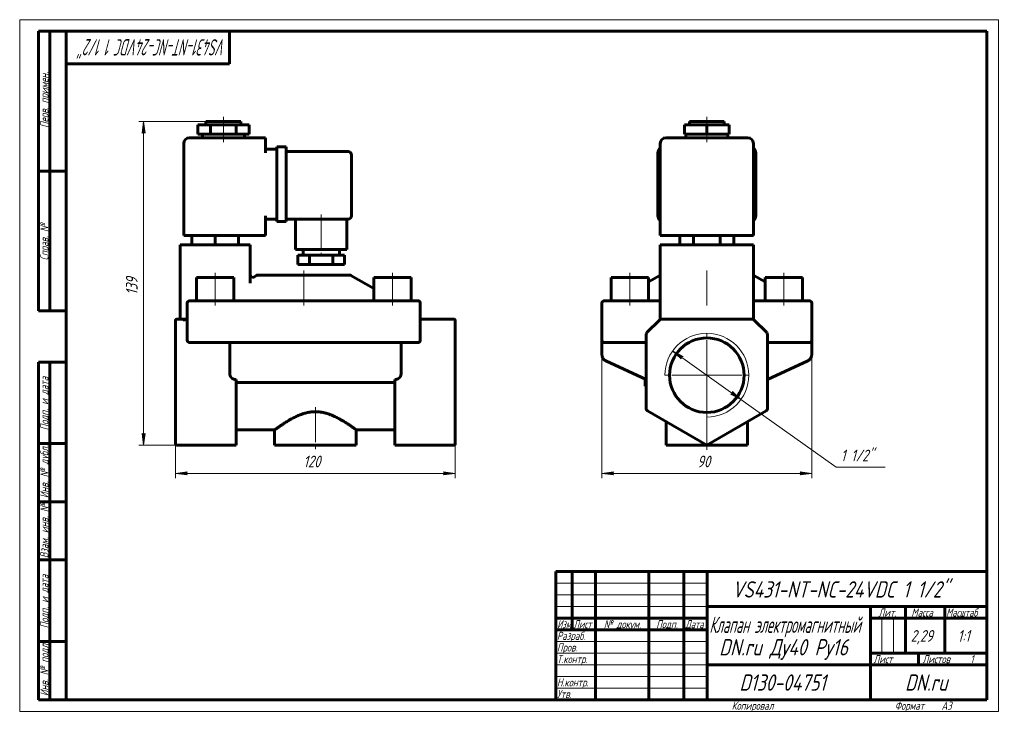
# Model space of a CAD drawing. Header units: millimetres. Extents: x 0 to 422, y 0 to 297.
import ezdxf

# ---------------------------------------------------------------- set-up
doc = ezdxf.new("R2010")
doc.units = ezdxf.units.MM
for name, pattern in [('K5LT_AXLED', [19.5, 15, -1.5, 1.5, -1.5]), ('K5LT_BASIC', [0]), ('K5LT_THIN', [0])]:
    doc.linetypes.add(name, pattern=pattern)
doc.layers.add('Системный слой', color=7, linetype='Continuous')
doc.layers.add('Системный слой (1)', color=7, linetype='Continuous', true_color=0x6c6c6c)
doc.styles.add('KDIMTEXTSTYLE', font='GOST_AU.SHX', dxfattribs={"width": 0.96, "oblique": 15, "height": 5})
doc.styles.add('KTEXTSTYLE', font='GOST_AU.SHX', dxfattribs={"width": 0.96, "height": 5})
doc.dimstyles.new('KDIMSTYLE (1.00)', dxfattribs={"dimtxt": 5, "dimasz": 1, "dimexe": 2, "dimexo": 0, "dimgap": 1, "dimtad": 1, "dimtxsty": 'KDIMTEXTSTYLE', "dimsah": 1, "dimcen": 0, "dimdle": 1, "dimadec": 0, "dimazin": 0, "dimtfac": 0.667, "dimtmove": 0, "dimatfit": 3, "dimfxl": 1, "dimtvp": 1, "dimtolj": 1, "dimtzin": 0, "dimarcsym": 0})

# ---------------------------------------------------------------- blocks, each defined once
blk = doc.blocks.new('U0')
at = {"layer": 'Системный слой (1)', "color": 150, "linetype": 'K5LT_BASIC', "lineweight": 60, "true_color": 0x0080ff}
for p, q in [((314.82, 180.93), (314.82, 180.92)), ((314.82, 180.92), (314.82, 180.93)), ((314.82, 180.92), (314.82, 180.92))]:
    blk.add_line(p, q, dxfattribs=at)
blk = doc.blocks.new('U1')
at = {"layer": 'Системный слой (1)', "color": 150, "linetype": 'K5LT_BASIC', "lineweight": 60, "true_color": 0x0080ff}
for q in [(274.52, 168.04), (274.82, 168.34)]:
    blk.add_line((274.82, 168.34), q, dxfattribs=at)
blk = doc.blocks.new('U2')
at = {"layer": 'Системный слой (1)', "color": 150, "linetype": 'K5LT_BASIC', "lineweight": 60, "true_color": 0x0080ff}
for p, q in [((274.61, 168.13), (274.58, 168.09)), ((274.67, 168.19), (274.66, 168.18))]:
    blk.add_line(p, q, dxfattribs=at)
blk = doc.blocks.new('U3')
at = {"layer": 'Системный слой (1)', "color": 150, "linetype": 'K5LT_BASIC', "lineweight": 60, "true_color": 0x0080ff}
for q in [(314.82, 168.34), (315.11, 168.04)]:
    blk.add_line((314.82, 168.34), q, dxfattribs=at)
blk = doc.blocks.new('U4')
at = {"layer": 'Системный слой (1)', "color": 150, "linetype": 'K5LT_BASIC', "lineweight": 60, "true_color": 0x0080ff}
for p, q in [((274.81, 180.93), (274.81, 180.92)), ((274.81, 180.92), (274.82, 180.93)), ((274.81, 180.92), (274.81, 180.92))]:
    blk.add_line(p, q, dxfattribs=at)
blk = doc.blocks.new('D0')
at = {"layer": 'Системный слой (1)'}
for points in [[(249.82, 102.2), (254.82, 102.86), (254.32, 102.2), (254.82, 101.55)], [(339.82, 102.2), (334.82, 102.86), (335.32, 102.2), (334.82, 101.55)]]:
    blk.add_hatch(color=7, dxfattribs=at).paths.add_polyline_path(points)
at = {"layer": 'Системный слой (1)', "color": 7, "linetype": 'K5LT_THIN', "lineweight": 18}
for p, q in [((249.82, 167.34), (249.82, 100.2)), ((339.82, 163.48), (339.82, 100.2)), ((249.82, 102.2), (254.82, 102.86)), ((254.82, 101.55), (249.82, 102.2)), ((254.82, 102.86), (254.32, 102.2)), ((254.32, 102.2), (254.82, 101.55)), ((335.32, 102.2), (334.82, 102.86)), ((334.82, 102.86), (339.82, 102.2)), ((339.82, 102.2), (334.82, 101.55)), ((334.82, 101.55), (335.32, 102.2))]:
    blk.add_line(p, q, dxfattribs=at)
blk.add_wipeout([(290.73, 103.2), (290.73, 110.59), (298.58, 110.59), (298.58, 103.2)]).dxf.layer = 'Системный слой (1)'
blk.add_line((339.82, 102.2), (249.82, 102.2), dxfattribs=at)
at = {"layer": 'Системный слой (1)', "color": 7, "insert": (290.73, 109.79), "char_height": 5, "attachment_point": 1, "style": 'KTEXTSTYLE'}
blk.add_mtext('\\H5.0;\\W1.000;\\Q15;\\Q15;\\W0.965;90', dxfattribs=at)
blk = doc.blocks.new('KDIMARROW_01')
at = {"layer": 'Системный слой'}
blk.add_hatch(color=0, dxfattribs=at).paths.add_polyline_path([(-5, -0.66), (0, 0), (-5, 0.66), (-4.5, 0)])
at = {"layer": 'Системный слой', "color": 0, "linetype": 'K5LT_THIN', "lineweight": 18}
for p, q in [((-4.5, 0), (-5, 0.66)), ((-5, 0.66), (0, 0)), ((0, 0), (-5, -0.66)), ((-5, -0.66), (-4.5, 0))]:
    blk.add_line(p, q, dxfattribs=at)
at = {"layer": 'Системный слой (1)', "color": 0, "linetype": 'K5LT_THIN', "lineweight": 18}
blk.add_line((66.89, 144.34), (65.89, 144.34), dxfattribs=at)
blk = doc.blocks.new('D1')
at = {"layer": 'Системный слой (1)'}
for points in [[(284.61, 152.42), (280.16, 154.78), (283.85, 151.34), (283.82, 152.17)], [(309.48, 133.89), (305.79, 137.33), (305.81, 136.5), (305.02, 136.26)]]:
    blk.add_hatch(color=7, dxfattribs=at).paths.add_polyline_path(points)
at = {"layer": 'Системный слой (1)', "color": 7, "linetype": 'K5LT_THIN', "lineweight": 18}
for p, q in [((280.16, 154.78), (284.61, 152.42)), ((283.85, 151.34), (280.16, 154.78)), ((280.16, 154.78), (309.48, 133.89)), ((284.61, 152.42), (283.82, 152.17)), ((283.82, 152.17), (283.85, 151.34)), ((305.02, 136.26), (305.81, 136.5)), ((309.48, 133.89), (305.02, 136.26)), ((305.81, 136.5), (305.79, 137.33)), ((305.79, 137.33), (309.48, 133.89))]:
    blk.add_line(p, q, dxfattribs=at)
blk.add_wipeout([(352.32, 105.79), (352.32, 113.17), (368.67, 113.17), (368.67, 105.79)]).dxf.layer = 'Системный слой (1)'
for p, q in [((309.48, 133.89), (350.32, 104.79)), ((350.32, 104.79), (371.35, 104.79))]:
    blk.add_line(p, q, dxfattribs=at)
at = {"layer": 'Системный слой (1)', "color": 7, "insert": (352.32, 112.38), "char_height": 5, "attachment_point": 1, "style": 'KTEXTSTYLE'}
blk.add_mtext('\\H5.0;\\W1.000;\\Q15;\\Q15;\\W0.965;1 1/2"', dxfattribs=at)
blk = doc.blocks.new('U5')
at = {"layer": 'Системный слой (1)', "color": 30, "linetype": 'K5LT_AXLED', "lineweight": 18, "true_color": 0xff8000}
for q in [(294.82, 162.34), (276.82, 144.34), (312.82, 144.34), (294.82, 126.34)]:
    blk.add_line((294.82, 144.34), q, dxfattribs=at)
blk = doc.blocks.new('U6')
at = {"layer": 'Системный слой (1)', "color": 150, "linetype": 'K5LT_BASIC', "lineweight": 60, "true_color": 0x0080ff}
for p, q in [((99.13, 186.69), (98.89, 187.34)), ((99.72, 186.35), (99.13, 186.69)), ((100.39, 186.47), (99.72, 186.35))]:
    blk.add_line(p, q, dxfattribs=at)
blk = doc.blocks.new('U7')
at = {"layer": 'Системный слой (1)', "color": 150, "linetype": 'K5LT_BASIC', "lineweight": 60, "true_color": 0x0080ff}
for p, q in [((92.89, 120.84), (109.39, 120.84)), ((144.39, 120.84), (160.89, 120.84))]:
    blk.add_line(p, q, dxfattribs=at)
blk = doc.blocks.new('D2')
at = {"layer": 'Системный слой (1)'}
for points in [[(66.89, 102.2), (71.89, 102.86), (71.39, 102.2), (71.89, 101.55)], [(186.89, 102.2), (181.89, 102.86), (182.39, 102.2), (181.89, 101.55)]]:
    blk.add_hatch(color=7, dxfattribs=at).paths.add_polyline_path(points)
at = {"layer": 'Системный слой (1)', "color": 7, "linetype": 'K5LT_THIN', "lineweight": 18}
for p, q in [((66.89, 144.34), (66.89, 100.2)), ((186.89, 129.92), (186.89, 100.2)), ((66.89, 102.2), (71.89, 102.86)), ((71.89, 101.55), (66.89, 102.2)), ((71.89, 102.86), (71.39, 102.2)), ((71.39, 102.2), (71.89, 101.55)), ((182.39, 102.2), (181.89, 102.86)), ((181.89, 102.86), (186.89, 102.2)), ((186.89, 102.2), (181.89, 101.55)), ((181.89, 101.55), (182.39, 102.2))]:
    blk.add_line(p, q, dxfattribs=at)
blk.add_wipeout([(121.75, 103.2), (121.75, 110.59), (131.63, 110.59), (131.63, 103.2)]).dxf.layer = 'Системный слой (1)'
blk.add_line((186.89, 102.2), (66.89, 102.2), dxfattribs=at)
at = {"layer": 'Системный слой (1)', "color": 7, "insert": (121.75, 109.79), "char_height": 5, "attachment_point": 1, "style": 'KTEXTSTYLE'}
blk.add_mtext('\\H5.0;\\W1.000;\\Q15;\\Q15;\\W0.965;120', dxfattribs=at)
blk = doc.blocks.new('D3')
at = {"layer": 'Системный слой (1)'}
for points in [[(53.84, 248.34), (53.18, 253.34), (52.53, 248.34), (53.18, 248.84)], [(53.18, 114.34), (53.84, 119.34), (53.18, 118.84), (52.53, 119.34)]]:
    blk.add_hatch(color=7, dxfattribs=at).paths.add_polyline_path(points)
at = {"layer": 'Системный слой (1)', "color": 7, "linetype": 'K5LT_THIN', "lineweight": 18}
for p, q in [((79.89, 253.34), (51.18, 253.34)), ((52.53, 248.34), (53.18, 253.34)), ((53.18, 253.34), (53.84, 248.34)), ((53.18, 248.84), (52.53, 248.34)), ((53.84, 248.34), (53.18, 248.84)), ((53.18, 114.34), (52.53, 119.34)), ((52.53, 119.34), (53.18, 118.84)), ((53.18, 118.84), (53.84, 119.34)), ((53.84, 119.34), (53.18, 114.34)), ((71.07, 114.34), (51.18, 114.34))]:
    blk.add_line(p, q, dxfattribs=at)
blk.add_wipeout([(52.18, 178.82), (44.8, 178.82), (44.8, 188.45), (52.18, 188.45)]).dxf.layer = 'Системный слой (1)'
blk.add_line((53.18, 114.34), (53.18, 253.34), dxfattribs=at)
at = {"layer": 'Системный слой (1)', "color": 7, "insert": (45.6, 178.82), "char_height": 5, "attachment_point": 1, "rotation": 90, "style": 'KTEXTSTYLE'}
blk.add_mtext('\\H5.0;\\W1.000;\\Q15;\\Q15;\\W0.965;139', dxfattribs=at)
blk = doc.blocks.new('U8')
at = {"color": 7, "linetype": 'K5LT_THIN', "lineweight": 18}
for p, q in [((0, 0), (0, 297)), ((0, 297), (420, 297)), ((420, 297), (420, 0)), ((230, 55), (295, 55)), ((230, 50), (295, 50)), ((230, 45), (295, 45)), ((369.96, 25), (369.96, 40)), ((374.98, 25), (374.98, 40)), ((230, 30), (295, 30)), ((230, 25), (295, 25)), ((230, 20), (295, 20)), ((230, 15), (295, 15)), ((230, 10), (295, 10)), ((420, 0), (0, 0))]:
    blk.add_line(p, q, dxfattribs=at)
at = {"color": 150, "linetype": 'K5LT_BASIC', "lineweight": 60, "true_color": 0x0080ff}
for p, q in [((8, 172), (8, 292)), ((20, 292), (8, 292)), ((13, 172), (13, 292)), ((20, 5), (20, 292)), ((20, 292), (415, 292)), ((90, 292), (90, 278)), ((415, 292), (415, 5)), ((90, 278), (20, 278)), ((20, 232), (8, 232)), ((20, 172), (8, 172)), ((8, 5), (8, 150)), ((20, 150), (8, 150)), ((13, 5), (13, 150)), ((20, 115), (8, 115)), ((20, 90), (8, 90)), ((20, 65), (8, 65)), ((230, 60), (415, 60)), ((230, 5), (230, 60)), ((237, 35), (237, 60)), ((247, 5), (247, 60)), ((270, 5), (270, 60)), ((285, 5), (285, 60)), ((295, 5), (295, 60)), ((295, 45), (415, 45)), ((365, 5), (365, 45)), ((380, 25), (380, 45)), ((397, 25), (397, 45)), ((230, 40), (295, 40)), ((365, 40), (380, 40)), ((380, 40), (415, 40)), ((230, 35), (295, 35)), ((20, 30), (8, 30)), ((365, 25), (415, 25)), ((385.57, 20), (385.57, 25)), ((295, 20), (365, 20)), ((365, 20), (415, 20)), ((20, 5), (8, 5)), ((415, 5), (20, 5))]:
    blk.add_line(p, q, dxfattribs=at)
at = {"color": 7, "attachment_point": 1, "style": 'KTEXTSTYLE'}
for s, insert, char_height, rotation in [('\\H5.0;\\W1.000;\\Q15;\\Q15;\\W0.646;\\H7.00;VS431-NT-NC-24VDC 1 1/2"', (88.58, 281.64), 7, 180), ('\\H5.0;\\W1.000;\\Q15;\\Q15;\\W0.965;\\H3.50;Перв. примен.', (8.82, 250.52), 3.5, 90), ('\\H5.0;\\W1.000;\\Q15;\\Q15;\\W0.965;\\H3.50;Справ. №', (8.82, 193.63), 3.5, 90), ('\\H5.0;\\W1.000;\\Q15;\\Q15;\\W0.965;\\H3.50;Подп. и дата', (8.82, 120.66), 3.5, 90), ('\\H5.0;\\W1.000;\\Q15;\\Q15;\\W0.965;\\H3.50;Инв. № дубл.', (8.82, 91.57), 3.5, 90), ('\\H5.0;\\W1.000;\\Q15;\\Q15;\\W0.965;\\H3.50;Взам. инв. №', (8.82, 65.8), 3.5, 90), ('\\H5.0;\\W1.000;\\Q15;\\Q15;\\W0.965;\\H3.50;Подп. и дата', (8.82, 35.66), 3.5, 90), ('\\H5.0;\\W1.000;\\Q15;\\Q15;\\W0.965;\\H3.50;Инв. № подл.', (8.82, 6.57), 3.5, 90)]:
    blk.add_mtext(s, dxfattribs=dict(at, insert=insert, char_height=char_height, rotation=rotation))
for s, insert, char_height in [('\\H5.0;\\W1.000;\\Q15;\\Q15;\\W0.965;\\H7.00;VS431-NT-NC-24VDC 1 1/2"', (305.66, 55.86), 7), ('\\H5.0;\\W1.000;\\Q15;\\Q15;\\W0.965;\\H3.50;Лит.', (368.47, 44.18), 3.5), ('\\H5.0;\\W1.000;\\Q15;\\Q15;\\W0.965;\\H3.50;Масса', (382.58, 44.18), 3.5), ('\\H5.0;\\W1.000;\\Q15;\\Q15;\\W0.930;\\H3.50;Масштаб', (397.52, 44.18), 3.5), ('\\H5.0;\\W1.000;\\Q15;\\Q15;\\W0.784;\\H3.50;Изм.', (230.62, 39.18), 3.5), ('\\H5.0;\\W1.000;\\Q15;\\Q15;\\W0.799;\\H3.50;Лист', (237.61, 39.18), 3.5), ('\\H5.0;\\W1.000;\\Q15;\\Q15;\\W0.965;\\H3.50;№ докум.', (250.63, 39.18), 3.5), ('\\H5.0;\\W1.000;\\Q15;\\Q15;\\W0.965;\\H3.50;Подп.', (273.1, 39.18), 3.5), ('\\H5.0;\\W1.000;\\Q15;\\Q15;\\W0.799;\\H3.50;Дата', (285.61, 39.18), 3.5), ('\\H5.0;\\W1.000;\\Q15;\\Q15;\\W0.672;\\H7.00;Клапан электромагнитный', (295.88, 40.69), 7), ('\\H5.0;\\W1.000;\\Q15;\\Q15;\\W0.965;\\H3.50;Разраб.', (230.5, 34.18), 3.5), ('\\H5.0;\\W1.000;\\Q15;\\Q15;\\W0.965;2,29', (382.3, 34.9), 5), ('\\H5.0;\\W1.000;\\Q15;\\Q15;\\W0.965;{\\c16711680;1:1}', (402.44, 34.9), 5), ('\\H5.0;\\W1.000;\\Q15;\\Q15;\\W0.965;\\H7.00;DN.ru Ду40 Ру16', (300.11, 31.02), 7), ('\\H5.0;\\W1.000;\\Q15;\\Q15;\\W0.965;\\H3.50;Пров.', (230.5, 29.18), 3.5), ('\\H5.0;\\W1.000;\\Q15;\\Q15;\\W0.965;\\H3.50;Т.контр.', (230.5, 24.18), 3.5), ('\\H5.0;\\W1.000;\\Q15;\\Q15;\\W0.965;\\H3.50;Лист', (366.32, 24.18), 3.5), ('\\H5.0;\\W1.000;\\Q15;\\Q15;\\W0.965;\\H3.50;Листов', (387.36, 24.18), 3.5), ('\\H5.0;\\W1.000;\\Q15;\\Q15;\\W0.965;\\H3.50;1', (407.91, 24.18), 3.5), ('\\H5.0;\\W1.000;\\Q15;\\Q15;\\W0.965;\\H3.50;Н.контр.', (230.5, 14.18), 3.5), ('\\H5.0;\\W1.000;\\Q15;\\Q15;\\W0.965;\\H7.00;D130-04751', (308.82, 15.86), 7), ('\\H5.0;\\W1.000;\\Q15;\\Q15;\\W0.965;\\H7.00;DN.ru', (379.84, 15.86), 7), ('\\H5.0;\\W1.000;\\Q15;\\Q15;\\W0.965;\\H3.50;Утв.', (230.5, 9.18), 3.5), ('\\H5.0;\\W1.000;\\Q15;\\Q15;\\W0.965;\\H3.50;Копировал', (305.5, 4.18), 3.5), ('\\H5.0;\\W1.000;\\Q15;\\Q15;\\W0.965;\\H3.50;Формат', (375.5, 4.18), 3.5), ('\\H5.0;\\W1.000;\\Q15;\\Q15;\\W0.965;\\H3.50;A3', (395.5, 4.18), 3.5)]:
    blk.add_mtext(s, dxfattribs=dict(at, insert=insert, char_height=char_height))

msp = doc.modelspace()

# ---------------------------------------------------------------- linework, layer by layer
at = {"layer": 'Системный слой (1)', "color": 30, "linetype": 'K5LT_AXLED', "lineweight": 18, "true_color": 0xff8000}
for p, q in [((87.394, 249.836), (87.394, 255.336)), ((294.817, 249.836), (294.817, 255.336)), ((87.394, 244.336), (87.394, 249.836)), ((294.817, 244.336), (294.817, 249.836)), ((129.394, 213.336), (129.394, 193.836)), ((83.894, 174.336), (83.894, 188.336)), ((121.894, 174.336), (121.894, 189.336)), ((159.894, 174.336), (159.894, 188.336)), ((261.817, 174.336), (261.817, 188.336)), ((294.817, 174.336), (294.817, 189.336)), ((327.817, 174.336), (327.817, 188.336))]:
    msp.add_line(p, q, dxfattribs=at)
at = {"layer": 'Системный слой (1)', "color": 150, "linetype": 'K5LT_BASIC', "lineweight": 60, "true_color": 0x0080ff}
for p, q in [((76.394, 247.836), (76.394, 251.836)), ((76.394, 251.836), (81.894, 251.836)), ((79.894, 251.836), (79.894, 253.336)), ((79.894, 253.336), (94.894, 253.336)), ((81.894, 251.836), (92.894, 251.836)), ((81.894, 247.836), (81.894, 251.836)), ((92.894, 247.836), (92.894, 251.836)), ((92.894, 251.836), (98.394, 251.836)), ((94.894, 251.836), (94.894, 253.336)), ((98.394, 247.836), (98.394, 251.836)), ((285.291, 251.836), (294.817, 251.836)), ((285.291, 247.836), (285.291, 251.836)), ((287.317, 251.836), (287.317, 253.336)), ((287.317, 253.336), (302.317, 253.336)), ((294.817, 247.836), (294.817, 251.836)), ((294.817, 251.836), (304.343, 251.836)), ((302.317, 251.836), (302.317, 253.336)), ((304.343, 247.836), (304.343, 251.836)), ((105.394, 246.336), (72.894, 246.336)), ((76.394, 247.836), (81.894, 247.836)), ((78.394, 246.336), (78.394, 247.836)), ((81.894, 247.836), (92.894, 247.836)), ((92.894, 247.836), (98.394, 247.836)), ((96.394, 246.336), (96.394, 247.836)), ((105.394, 246.336), (105.394, 243.836)), ((312.317, 246.336), (277.317, 246.336)), ((285.291, 247.836), (294.817, 247.836)), ((285.817, 246.336), (285.817, 247.836)), ((294.817, 247.836), (304.343, 247.836)), ((303.817, 246.336), (303.817, 247.836)), ((70.394, 204.336), (70.394, 243.836)), ((105.394, 239.836), (105.394, 243.836)), ((105.394, 241.336), (110.394, 241.336)), ((110.394, 242.336), (114.394, 242.336)), ((110.394, 239.836), (110.394, 242.336)), ((114.394, 242.336), (114.394, 239.836)), ((274.817, 204.336), (274.817, 243.836)), ((314.817, 204.336), (314.817, 243.836)), ((110.394, 239.836), (110.394, 212.836)), ((114.394, 240.336), (140.894, 240.336)), ((114.394, 239.836), (114.394, 212.836)), ((142.394, 238.836), (142.394, 212.836)), ((273.817, 212.836), (273.817, 239.836)), ((315.817, 239.836), (315.817, 212.836)), ((105.394, 204.336), (105.394, 212.836)), ((105.394, 211.336), (110.394, 211.336)), ((110.394, 210.336), (110.394, 212.836)), ((114.394, 212.836), (114.394, 210.336)), ((114.394, 211.336), (140.894, 211.336)), ((118.394, 211.336), (118.394, 198.336)), ((140.394, 211.336), (140.394, 198.336)), ((110.394, 210.336), (114.394, 210.336)), ((72.894, 204.336), (70.394, 204.336)), ((72.894, 204.336), (105.394, 204.336)), ((73.894, 204.336), (73.894, 200.336)), ((83.894, 204.336), (83.894, 200.336)), ((93.894, 204.336), (93.894, 200.336)), ((277.317, 204.336), (274.817, 204.336)), ((277.317, 204.336), (312.317, 204.336)), ((283.27, 204.336), (283.27, 200.336)), ((289.044, 204.336), (289.044, 200.336)), ((300.591, 204.336), (300.591, 200.336)), ((306.364, 204.336), (306.364, 200.336)), ((314.817, 204.336), (312.317, 204.336)), ((68.894, 200.336), (68.894, 168.336)), ((68.894, 200.336), (71.394, 200.336)), ((96.394, 200.336), (71.394, 200.336)), ((96.394, 200.336), (98.894, 200.336)), ((98.894, 200.336), (98.894, 183.807)), ((274.817, 200.336), (277.317, 200.336)), ((274.817, 200.336), (274.817, 168.336)), ((312.317, 200.336), (277.317, 200.336)), ((312.317, 200.336), (314.817, 200.336)), ((314.817, 200.336), (314.817, 168.336)), ((140.394, 198.336), (118.394, 198.336)), ((119.394, 195.836), (119.394, 191.836)), ((124.394, 195.836), (119.394, 195.836)), ((121.644, 198.336), (121.644, 195.836)), ((124.394, 195.836), (124.394, 191.836)), ((134.394, 195.836), (124.394, 195.836)), ((139.394, 195.836), (134.394, 195.836)), ((134.394, 195.836), (134.394, 191.836)), ((137.144, 198.336), (137.144, 195.836)), ((139.394, 195.836), (139.394, 191.836)), ((124.394, 191.836), (119.394, 191.836)), ((134.394, 191.836), (124.394, 191.836)), ((139.394, 191.836), (134.394, 191.836)), ((75.894, 186.336), (91.894, 186.336)), ((75.894, 176.336), (75.894, 186.336)), ((91.894, 176.336), (91.894, 186.336)), ((101.662, 187.202), (100.393, 186.469)), ((141.626, 187.336), (102.162, 187.336)), ((142.126, 187.202), (151.894, 181.562)), ((151.894, 186.336), (167.894, 186.336)), ((151.894, 176.336), (151.894, 186.336)), ((167.894, 176.336), (167.894, 186.336)), ((253.817, 176.336), (253.817, 186.336)), ((253.817, 186.336), (269.817, 186.336)), ((274.585, 187.202), (269.817, 184.449)), ((269.817, 176.336), (269.817, 186.336)), ((315.049, 187.202), (319.817, 184.449)), ((319.817, 186.336), (335.817, 186.336)), ((319.817, 176.336), (319.817, 186.336)), ((335.817, 176.336), (335.817, 186.336)), ((71.894, 175.336), (71.894, 159.336)), ((72.894, 176.336), (74.894, 176.336)), ((168.894, 176.336), (74.894, 176.336)), ((168.894, 176.336), (170.894, 176.336)), ((171.894, 159.336), (171.894, 175.336)), ((249.817, 175.336), (249.817, 159.336)), ((250.817, 176.336), (252.817, 176.336)), ((252.817, 176.336), (274.817, 176.336)), ((314.817, 176.336), (336.817, 176.336)), ((336.817, 176.336), (338.817, 176.336)), ((339.817, 175.336), (339.817, 159.336)), ((66.894, 167.689), (66.894, 167.836)), ((66.894, 162.275), (66.894, 167.689)), ((70.015, 168.336), (67.394, 168.336)), ((71.394, 168.336), (70.015, 168.336)), ((71.394, 168.336), (71.894, 168.336)), ((171.894, 168.336), (186.394, 168.336)), ((186.894, 167.836), (186.894, 167.689)), ((186.894, 162.275), (186.894, 167.689)), ((274.524, 168.043), (269.11, 162.629)), ((274.536, 168.055), (274.524, 168.043)), ((274.817, 168.336), (275.231, 168.336)), ((314.403, 168.336), (275.231, 168.336)), ((314.817, 168.336), (314.403, 168.336)), ((314.96, 168.193), (314.903, 168.25)), ((320.524, 162.629), (315.11, 168.043)), ((66.894, 161.921), (66.894, 162.275)), ((66.894, 129.924), (66.894, 161.921)), ((186.894, 162.275), (186.894, 161.921)), ((186.894, 129.924), (186.894, 161.921)), ((268.817, 161.921), (268.817, 129.924)), ((320.817, 129.924), (320.817, 161.921)), ((74.894, 158.336), (72.894, 158.336)), ((74.894, 158.336), (117.46, 158.336)), ((90.165, 158.336), (90.165, 144.962)), ((117.46, 158.336), (126.894, 158.336)), ((126.894, 158.336), (136.328, 158.336)), ((136.328, 158.336), (168.894, 158.336)), ((163.622, 158.336), (163.622, 144.962)), ((170.894, 158.336), (168.894, 158.336)), ((249.817, 159.336), (249.817, 158.336)), ((249.817, 159.336), (249.817, 158.458)), ((249.817, 158.579), (249.817, 158.88)), ((249.817, 158.336), (249.817, 158.336)), ((250.817, 158.336), (249.817, 158.336)), ((249.817, 158.336), (249.817, 153.231)), ((252.817, 158.336), (250.817, 158.336)), ((252.817, 158.336), (268.817, 158.336)), ((320.817, 158.336), (336.817, 158.336)), ((338.817, 158.336), (336.817, 158.336)), ((338.817, 158.336), (339.817, 158.336)), ((339.817, 159.336), (339.817, 158.336)), ((339.817, 159.336), (339.817, 158.458)), ((339.817, 158.579), (339.817, 158.85)), ((339.817, 158.336), (339.817, 158.336)), ((339.817, 158.336), (339.817, 153.23)), ((268.817, 142.46), (251.549, 150.512)), ((268.817, 142.46), (251.549, 150.512)), ((251.549, 150.512), (268.817, 142.46)), ((338.085, 150.512), (320.817, 142.46)), ((338.085, 150.512), (320.817, 142.46)), ((92.894, 129.924), (92.894, 142.46)), ((92.894, 141.196), (160.894, 141.196)), ((160.894, 129.924), (160.894, 142.46)), ((268.317, 141.656), (268.317, 142.693)), ((268.317, 139.656), (268.317, 141.656)), ((268.817, 141.656), (268.317, 141.656)), ((268.817, 139.656), (268.317, 139.656)), ((320.817, 142.46), (321.349, 142.708)), ((66.894, 129.491), (66.894, 129.924)), ((66.894, 114.913), (66.894, 129.491)), ((92.894, 129.924), (92.894, 129.058)), ((92.894, 114.336), (92.894, 129.058)), ((160.894, 129.058), (160.894, 129.924)), ((160.894, 114.336), (160.894, 129.058)), ((186.894, 129.924), (186.894, 129.491)), ((186.894, 114.913), (186.894, 129.491)), ((269.317, 129.058), (294.817, 114.336)), ((294.817, 114.336), (320.317, 129.058)), ((277.317, 124.439), (277.317, 114.336)), ((312.317, 124.439), (312.317, 114.336)), ((109.394, 120.836), (109.394, 114.336)), ((144.394, 120.836), (144.394, 114.336)), ((92.894, 114.336), (67.394, 114.336)), ((144.394, 114.336), (109.394, 114.336)), ((160.894, 114.336), (186.394, 114.336)), ((312.317, 114.336), (277.317, 114.336)), ((294.817, 114.336), (294.817, 114.913))]:
    msp.add_line(p, q, dxfattribs=at)
msp.add_circle((294.817, 144.336), 16, dxfattribs=at)
for centre, radius, start, end in [((72.894, 243.836), 2.5, 90, 180), ((277.317, 243.836), 2.5, 90, 180), ((312.317, 243.836), 2.5, 0, 90), ((276.317, 239.836), 2.5, 126.8699, 180), ((313.317, 239.836), 2.5, 0, 53.1301), ((140.894, 238.836), 1.5, 0, 90), ((140.894, 212.836), 1.5, 270, 0), ((276.317, 212.836), 2.5, 180, 233.1301), ((313.317, 212.836), 2.5, 306.8699, 0), ((102.162, 186.336), 1, 90, 120), ((141.626, 186.336), 1, 60, 90), ((275.085, 186.336), 1, 105.54227, 120), ((314.549, 186.336), 1, 60, 74.45773), ((72.894, 175.336), 1, 90, 180), ((170.894, 175.336), 1, 0, 90), ((250.817, 175.336), 1, 90, 180), ((338.817, 175.336), 1, 0, 90), ((67.394, 167.836), 0.5, 90, 180), ((186.394, 167.836), 0.5, 0, 90), ((275.231, 167.336), 1, 90, 135), ((314.403, 167.336), 1, 45, 90), ((269.817, 161.921), 1, 135, 180), ((319.817, 161.921), 1, 0, 45), ((72.894, 159.336), 1, 180, 270), ((170.894, 159.336), 1, 270, 0), ((250.817, 159.336), 1, 180, 270), ((338.817, 159.336), 1, 270, 0), ((269.817, 129.924), 1, 180, 240), ((319.817, 129.924), 1, 300, 0)]:
    msp.add_arc(centre, radius, start, end, dxfattribs=at)
at = {"layer": 'Системный слой (1)', "color": 7, "linetype": 'K5LT_THIN', "lineweight": 18}
msp.add_arc((294.817, 144.336), 18, 270, 180, dxfattribs=at)
at = {"layer": 'Системный слой (1)', "color": 150, "linetype": 'K5LT_BASIC', "lineweight": 60, "true_color": 0x0080ff}
for points, knots in [([(98.894, 187.336), (98.894, 187.334), (98.894, 187.333), (98.894, 187.33), (98.894, 187.328), (98.894, 187.324), (98.894, 187.322), (98.894, 187.318), (98.894, 187.316), (98.894, 187.312), (98.894, 187.31), (98.894, 187.307)], [0, 0, 0, 0, 0.6870943, 0.6870943, 1.6870943, 1.6870943, 2.6870943, 2.6870943, 3.6870943, 3.6870943, 5, 5, 5, 5]), ([(274.815, 180.928), (274.815, 180.93), (274.815, 180.931), (274.815, 180.935), (274.816, 180.937), (274.816, 180.941), (274.816, 180.944), (274.817, 180.949), (274.817, 180.952), (274.817, 180.958), (274.817, 180.962), (274.817, 180.965)], [0, 0, 0, 0, 0.4, 0.4, 0.8, 0.8, 1.2, 1.2, 1.6, 1.6, 2, 2, 2, 2]), ([(314.82, 180.928), (314.819, 180.93), (314.819, 180.931), (314.819, 180.935), (314.818, 180.937), (314.818, 180.941), (314.818, 180.944), (314.817, 180.949), (314.817, 180.952), (314.817, 180.958), (314.817, 180.962), (314.817, 180.965)], [0, 0, 0, 0, 0.4, 0.4, 0.8, 0.8, 1.2, 1.2, 1.6, 1.6, 2, 2, 2, 2]), ([(71.394, 168.336), (71.326, 168.336), (71.193, 168.239), (70.988, 168.186), (70.79, 168.13), (70.593, 168.091), (70.397, 168.063), (70.205, 168.046), (70.078, 168.043), (70.015, 168.043)], [0, 0, 0, 0, 0.1940726, 0.3623054, 0.5074538, 0.6457869, 0.7773047, 0.8921854, 1, 1, 1, 1]), ([(251.549, 150.512), (251.548, 150.512), (251.546, 150.513), (251.536, 150.518), (251.526, 150.522), (251.505, 150.533), (251.492, 150.539), (251.455, 150.558), (251.43, 150.571), (251.355, 150.61), (251.306, 150.638), (251.162, 150.726), (251.07, 150.789), (250.875, 150.94), (250.774, 151.03), (250.583, 151.224), (250.494, 151.327), (250.33, 151.547), (250.256, 151.663), (250.123, 151.903), (250.065, 152.028), (249.967, 152.284), (249.927, 152.414), (249.865, 152.679), (249.843, 152.813), (249.822, 153.038), (249.817, 153.13), (249.817, 153.224), (249.817, 153.228), (249.817, 153.231)], [0.0088822, 0.0088822, 0.0088822, 0.0088822, 0.0355288, 0.0355288, 0.2083134, 0.2083134, 0.4432733, 0.4432733, 0.9131933, 0.9131933, 1.8530331, 1.8530331, 3.7238307, 3.7238307, 5.98359, 5.98359, 8.2685239, 8.2685239, 10.5664437, 10.5664437, 12.8647407, 12.8647407, 15.1506502, 15.1506502, 17.4115273, 17.4115273, 18.9435309, 18.9435309, 18.99666, 18.99666, 18.99666, 18.99666]), ([(338.085, 150.512), (338.086, 150.512), (338.088, 150.513), (338.098, 150.518), (338.108, 150.522), (338.129, 150.533), (338.142, 150.539), (338.18, 150.558), (338.205, 150.571), (338.279, 150.61), (338.328, 150.638), (338.472, 150.726), (338.564, 150.789), (338.759, 150.94), (338.86, 151.03), (339.051, 151.224), (339.14, 151.327), (339.304, 151.547), (339.378, 151.663), (339.511, 151.903), (339.569, 152.028), (339.667, 152.284), (339.707, 152.414), (339.769, 152.679), (339.791, 152.813), (339.812, 153.038), (339.817, 153.13), (339.817, 153.224), (339.817, 153.228), (339.817, 153.231)], [0.0088822, 0.0088822, 0.0088822, 0.0088822, 0.0355288, 0.0355288, 0.2083134, 0.2083134, 0.4432733, 0.4432733, 0.9131933, 0.9131933, 1.8530331, 1.8530331, 3.7238307, 3.7238307, 5.98359, 5.98359, 8.2685239, 8.2685239, 10.5664437, 10.5664437, 12.8647407, 12.8647407, 15.1506502, 15.1506502, 17.4115273, 17.4115273, 18.9435309, 18.9435309, 18.99666, 18.99666, 18.99666, 18.99666]), ([(251.549, 150.512), (251.549, 150.512), (251.549, 150.512), (251.549, 150.512), (251.549, 150.512), (251.549, 150.512), (251.549, 150.512), (251.548, 150.512), (251.548, 150.512), (251.547, 150.513), (251.547, 150.513), (251.546, 150.513), (251.545, 150.514), (251.542, 150.515), (251.54, 150.516), (251.535, 150.518), (251.532, 150.52), (251.524, 150.524), (251.518, 150.527), (251.502, 150.534), (251.492, 150.539), (251.463, 150.553), (251.445, 150.563), (251.409, 150.582), (251.39, 150.592), (251.354, 150.611), (251.336, 150.622), (251.304, 150.64), (251.29, 150.648), (251.276, 150.657)], [0.0014088, 0.0014088, 0.0014088, 0.0014088, 0.0040909, 0.0040909, 0.0095906, 0.0095906, 0.02059, 0.02059, 0.0425888, 0.0425888, 0.0865863, 0.0865863, 0.1731726, 0.1731726, 0.3449364, 0.3449364, 0.6413107, 0.6413107, 1.1854758, 1.1854758, 2.1766312, 2.1766312, 3.9645612, 3.9645612, 5.7645612, 5.7645612, 7.5645612, 7.5645612, 9, 9, 9, 9]), ([(338.085, 150.512), (338.085, 150.512), (338.085, 150.512), (338.085, 150.512), (338.085, 150.512), (338.085, 150.512), (338.085, 150.512), (338.086, 150.512), (338.086, 150.512), (338.087, 150.513), (338.087, 150.513), (338.088, 150.513), (338.089, 150.514), (338.092, 150.515), (338.094, 150.516), (338.099, 150.518), (338.102, 150.52), (338.11, 150.524), (338.116, 150.527), (338.132, 150.534), (338.142, 150.539), (338.171, 150.553), (338.189, 150.563), (338.225, 150.582), (338.244, 150.592), (338.28, 150.611), (338.298, 150.622), (338.33, 150.64), (338.344, 150.648), (338.358, 150.657)], [0.0014087, 0.0014087, 0.0014087, 0.0014087, 0.0040909, 0.0040909, 0.0095906, 0.0095906, 0.0205898, 0.0205898, 0.0425884, 0.0425884, 0.0865855, 0.0865855, 0.1731711, 0.1731711, 0.3449334, 0.3449334, 0.6413047, 0.6413047, 1.1854638, 1.1854638, 2.1766074, 2.1766074, 3.9645135, 3.9645135, 5.7645135, 5.7645135, 7.5645135, 7.5645135, 9, 9, 9, 9]), ([(92.894, 142.46), (92.841, 142.461), (92.779, 142.463), (92.687, 142.468), (92.618, 142.474), (92.528, 142.483), (92.439, 142.494), (92.351, 142.507), (92.266, 142.523), (92.182, 142.54), (92.099, 142.56), (92.019, 142.581), (91.941, 142.604), (91.842, 142.636), (91.746, 142.67), (91.655, 142.708), (91.59, 142.737), (91.527, 142.766), (91.467, 142.797), (91.408, 142.828), (91.352, 142.86), (91.293, 142.896), (91.224, 142.94), (91.147, 142.993), (91.081, 143.042), (91.035, 143.079), (91, 143.108), (90.964, 143.14), (90.915, 143.183), (90.879, 143.218), (90.826, 143.271), (90.774, 143.325), (90.702, 143.409), (90.64, 143.487), (90.577, 143.575), (90.524, 143.657), (90.478, 143.735), (90.44, 143.805), (90.41, 143.865), (90.378, 143.931), (90.359, 143.977), (90.33, 144.048), (90.312, 144.096), (90.285, 144.175), (90.267, 144.234), (90.249, 144.298), (90.235, 144.353), (90.222, 144.409), (90.21, 144.47), (90.2, 144.526), (90.192, 144.581), (90.184, 144.635), (90.178, 144.69), (90.173, 144.744), (90.17, 144.799), (90.167, 144.853), (90.165, 144.907), (90.165, 144.943), (90.165, 144.962)], [0, 0, 0, 0, 0.0385861, 0.0448549, 0.0669954, 0.0888118, 0.110476, 0.1317417, 0.1527517, 0.1733991, 0.1939372, 0.2139784, 0.2336385, 0.2526513, 0.2894638, 0.3070986, 0.3241467, 0.3410326, 0.357403, 0.373422, 0.3888921, 0.4041716, 0.4238098, 0.447919, 0.4716893, 0.4835928, 0.490567, 0.5046123, 0.5186371, 0.5378973, 0.5404476, 0.5732813, 0.5922055, 0.6203145, 0.6454307, 0.6705588, 0.6909224, 0.7113356, 0.7284189, 0.739471, 0.7642058, 0.7645783, 0.7948891, 0.8013338, 0.8253796, 0.8395092, 0.8496248, 0.8661452, 0.8810845, 0.8944192, 0.9077407, 0.9210135, 0.9342518, 0.947436, 0.9605998, 0.9737414, 0.9868766, 1, 1, 1, 1]), ([(160.894, 142.46), (160.947, 142.461), (161.008, 142.463), (161.101, 142.468), (161.17, 142.474), (161.26, 142.483), (161.349, 142.494), (161.436, 142.507), (161.522, 142.523), (161.606, 142.54), (161.688, 142.56), (161.769, 142.581), (161.846, 142.604), (161.946, 142.636), (162.041, 142.67), (162.132, 142.708), (162.197, 142.737), (162.26, 142.766), (162.321, 142.797), (162.379, 142.828), (162.435, 142.86), (162.495, 142.896), (162.564, 142.94), (162.64, 142.993), (162.706, 143.042), (162.752, 143.079), (162.787, 143.108), (162.824, 143.14), (162.872, 143.183), (162.908, 143.218), (162.962, 143.271), (163.013, 143.325), (163.085, 143.409), (163.147, 143.487), (163.21, 143.575), (163.263, 143.657), (163.31, 143.735), (163.348, 143.805), (163.378, 143.865), (163.409, 143.931), (163.429, 143.977), (163.458, 144.048), (163.476, 144.096), (163.503, 144.175), (163.521, 144.234), (163.538, 144.298), (163.552, 144.353), (163.565, 144.409), (163.577, 144.47), (163.587, 144.526), (163.596, 144.581), (163.603, 144.635), (163.609, 144.69), (163.614, 144.744), (163.618, 144.799), (163.62, 144.853), (163.622, 144.907), (163.622, 144.943), (163.622, 144.962)], [0, 0, 0, 0, 0.0385861, 0.0448549, 0.0669954, 0.0888118, 0.110476, 0.1317417, 0.1527517, 0.1733991, 0.1939372, 0.2139784, 0.2336385, 0.2526513, 0.2894638, 0.3070986, 0.3241467, 0.3410326, 0.357403, 0.373422, 0.3888921, 0.4041716, 0.4238098, 0.447919, 0.4716893, 0.4835928, 0.490567, 0.5046123, 0.5186371, 0.5378973, 0.5404476, 0.5732813, 0.5922055, 0.6203145, 0.6454307, 0.6705588, 0.6909224, 0.7113356, 0.7284189, 0.739471, 0.7642058, 0.7645783, 0.7948891, 0.8013338, 0.8253796, 0.8395092, 0.8496248, 0.8661452, 0.8810845, 0.8944192, 0.9077407, 0.9210135, 0.9342518, 0.947436, 0.9605998, 0.9737414, 0.9868766, 1, 1, 1, 1]), ([(144.394, 120.836), (144.394, 120.836), (144.356, 120.864), (144.211, 120.972), (144.02, 121.113), (143.79, 121.282), (143.508, 121.488), (143.202, 121.71), (142.883, 121.939), (142.561, 122.167), (142.206, 122.417), (141.815, 122.688), (141.388, 122.981), (140.867, 123.331), (140.244, 123.741), (139.51, 124.21), (138.802, 124.645), (138.14, 125.038), (137.484, 125.414), (136.759, 125.811), (135.961, 126.223), (135.218, 126.583), (134.539, 126.89), (133.935, 127.146), (133.334, 127.383), (132.677, 127.623), (131.947, 127.863), (131.134, 128.095), (130.361, 128.278), (129.636, 128.418), (128.965, 128.52), (128.288, 128.594), (127.615, 128.639), (127.15, 128.651), (126.713, 128.652), (126.287, 128.643), (125.672, 128.608), (124.987, 128.541), (124.247, 128.436), (123.451, 128.284), (122.729, 128.112), (122.076, 127.931), (121.418, 127.727), (120.694, 127.476), (119.907, 127.17), (119.104, 126.828), (118.289, 126.451), (117.466, 126.04), (116.726, 125.647), (116.071, 125.282), (115.445, 124.919), (114.789, 124.526), (114.112, 124.105), (113.467, 123.691), (112.857, 123.289), (112.285, 122.903), (111.756, 122.538), (111.269, 122.197), (110.828, 121.884), (110.468, 121.624), (110.178, 121.414), (109.924, 121.228), (109.698, 121.062), (109.522, 120.931), (109.419, 120.855), (109.394, 120.836), (109.394, 120.836), (109.394, 120.836)], [0, 0, 0, 0, 0.01276234, 0.02340085, 0.03191441, 0.04049573, 0.04914421, 0.05786168, 0.06456299, 0.07137586, 0.07838019, 0.08546495, 0.09278393, 0.10025692, 0.1105814, 0.12090452, 0.13122396, 0.13869013, 0.1460017, 0.15517845, 0.16415014, 0.17291572, 0.17930182, 0.18553709, 0.19149234, 0.19731823, 0.20484649, 0.21243383, 0.22007752, 0.22599202, 0.23195046, 0.23790077, 0.24380084, 0.2495373, 0.24999778, 0.25516396, 0.26062619, 0.26603095, 0.2731283, 0.28025238, 0.28740454, 0.2929061, 0.2984807, 0.30607743, 0.31390898, 0.32197309, 0.33077534, 0.33983608, 0.34915392, 0.35619904, 0.36316629, 0.37227573, 0.38139215, 0.39051502, 0.39976992, 0.40902704, 0.41828514, 0.42758558, 0.43699025, 0.44649638, 0.45378628, 0.4611455, 0.47106026, 0.48081764, 0.49041819, 0.49936276, 0.49999343, 0.49999343, 0.49999343, 0.49999343])]:
    msp.add_open_spline(points, degree=3, knots=knots, dxfattribs=at)
for points in [[(67.394, 114.336), (67.101, 114.336), (66.894, 114.575), (66.894, 114.913)], [(186.394, 114.336), (186.687, 114.336), (186.894, 114.575), (186.894, 114.913)]]:
    msp.add_rational_spline(points, [1, 0.804737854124, 0.804737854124, 1], degree=3, dxfattribs=at)

# ---------------------------------------------------------------- block references
at = {"layer": 'Системный слой (1)'}
for name in ['U6', 'U4', 'U0', 'U1', 'U2', 'U3', 'U7']:
    msp.add_blockref(name, (0, 0), dxfattribs=at)

# ---------------------------------------------------------------- next in the draw order: dimensions: what is measured, and where the dimension line sits
at = {"layer": 'Системный слой (1)', "color": 7}
for base, p1, p2, text, picture, middle in [((339.817, 102.204), (249.817, 167.336), (339.817, 163.484), '\\H5.0;\\W0.965;\\Q15;\\H5.0;\\W0.965;\\Q15;\\Q15;90', 'D0', (294.817, 102.204)), ((186.894, 102.204), (66.894, 144.336), (186.894, 129.924), '\\H5.0;\\W0.965;\\Q15;\\H5.0;\\W0.965;\\Q15;\\Q15;120', 'D2', (126.894, 102.204))]:
    dim = msp.add_linear_dim(base=base, p1=p1, p2=p2, text=text, dimstyle='KDIMSTYLE (1.00)', override={"dimexo": 0, "dimblk1": 'KDIMARROW_01', "dimblk2": 'KDIMARROW_01', "dimse1": 0, "dimse2": 0, "dimclrt": 7, "dimtolj": 1}, dxfattribs=at)
    dim.commit()
    dim.dimension.update_dxf_attribs({"geometry": picture, "text_midpoint": middle, "dimtype": 160})

# ---------------------------------------------------------------- next in the draw order: linework, layer by layer
at = {"layer": 'Системный слой (1)', "color": 30, "linetype": 'K5LT_AXLED', "lineweight": 18, "true_color": 0xff8000}
msp.add_line((126.894, 130.651), (126.894, 112.336), dxfattribs=at)

# ---------------------------------------------------------------- next in the draw order: dimensions: what is measured, and where the dimension line sits
at = {"layer": 'Системный слой (1)', "color": 7}
dim = msp.add_linear_dim(base=(53.184, 114.336), p1=(79.894, 253.336), p2=(71.067, 114.336), angle=90, text='\\H5.0;\\W0.965;\\Q15;\\H5.0;\\W0.965;\\Q15;\\Q15;139', dimstyle='KDIMSTYLE (1.00)', override={"dimexo": 0, "dimblk1": 'KDIMARROW_01', "dimblk2": 'KDIMARROW_01', "dimse1": 0, "dimse2": 0, "dimclrt": 7, "dimtolj": 1}, dxfattribs=at)
dim.commit()
dim.dimension.update_dxf_attribs({"geometry": 'D3', "text_midpoint": (53.184, 183.836), "dimtype": 160})
dim = msp.add_diameter_dim_2p(p1=(280.157, 154.781), p2=(309.477, 133.891), text='\\H5.0;\\W0.965;\\Q15;\\H5.0;\\W0.965;\\Q15;\\Q15;1 1/2"', dimstyle='KDIMSTYLE (1.00)', override={"dimtih": 1, "dimtoh": 1, "dimblk1": 'KDIMARROW_01', "dimblk2": 'KDIMARROW_01', "dimclrt": 7, "dimtmove": 1, "dimatfit": 2, "dimtolj": 1}, dxfattribs=at)
dim.commit()
dim.dimension.update_dxf_attribs({"geometry": 'D1', "text_midpoint": (352.318, 104.792), "dimtype": 163})

# ---------------------------------------------------------------- next in the draw order: linework, layer by layer
at = {"layer": 'Системный слой (1)', "color": 30, "linetype": 'K5LT_AXLED', "lineweight": 18, "true_color": 0xff8000}
msp.add_line((294.817, 112.336), (294.817, 130.651), dxfattribs=at)

# ---------------------------------------------------------------- next in the draw order: block references
msp.add_blockref('U8', (0, 0))
at = {"layer": 'Системный слой (1)'}
msp.add_blockref('U5', (0, 0), dxfattribs=at)

doc.saveas('drawing.dxf')
